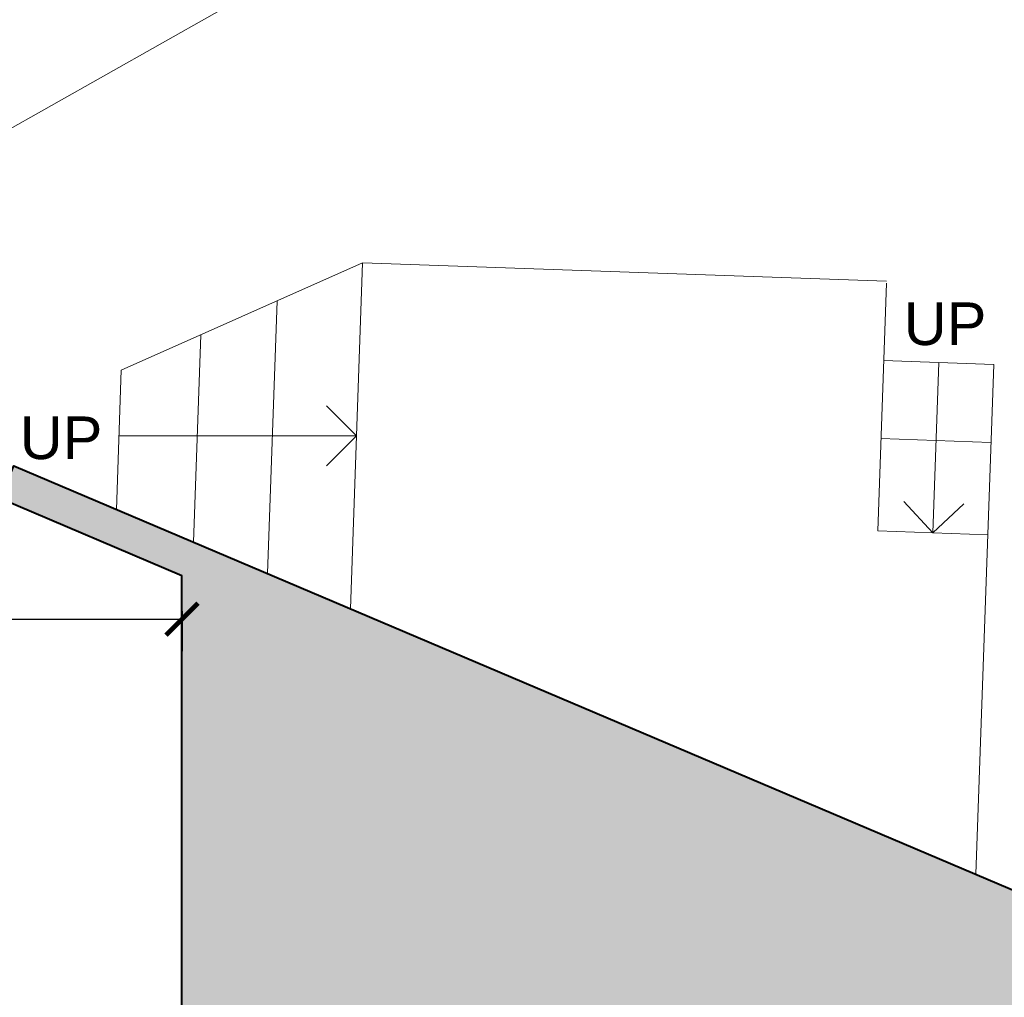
# Model space of a CAD drawing. Header units: inches. Extents: x -2078 to 109126, y -964 to 6385.
# Tile 193 of 256: x 36879 to 37017, y 3838 to 3976. Entities that reach past the tile are written whole.
import ezdxf

# ---------------------------------------------------------------- set-up
doc = ezdxf.new("R2010")
doc.units = ezdxf.units.IN
doc.header["$MEASUREMENT"] = 0
for name, color, linetype, lineweight in [('A-ANNO', 2, 'Continuous', 5), ('A-ANNO-DIMS', 1, 'Continuous', 9), ('A-STRS', 4, 'Continuous', 9), ('A-WALL', 3, 'Continuous', 40)]:
    doc.layers.add(name, color=color, linetype=linetype, lineweight=lineweight)
doc.layers.add('A-HATCH', color=9, linetype='Continuous')
doc.styles.add('Arial', font='arial.ttf')
doc.styles.add('JC', font='arial.ttf', dxfattribs={"height": 0.125})
doc.dimstyles.new('JC-DIMS', dxfattribs={"dimtxt": 0.125, "dimasz": 0.09375, "dimexe": 0.09375, "dimexo": 0.09375, "dimgap": 0.046875, "dimtad": 1, "dimdec": 1, "dimzin": 0, "dimdsep": 46, "dimlunit": 4, "dimtxsty": 'JC', "dimblk": 'ARCHTICK', "dimcen": 0.09, "dimclrd": 1, "dimclre": 1, "dimclrt": 256, "dimadec": 0, "dimazin": 0, "dimtfac": 1, "dimtdec": 1, "dimtofl": 0, "dimtmove": 1, "dimatfit": 3, "dimfxl": 1, "dimtolj": 1, "dimtzin": 0, "dimarcsym": 0})

# ---------------------------------------------------------------- blocks, each defined once
blk = doc.blocks.new('_ArchTick')
at = {"color": 0, "linetype": 'ByBlock', "const_width": 0.15}
blk.add_lwpolyline([(-0.5, -0.5), (0.5, 0.5)], dxfattribs=at)
blk = doc.blocks.new('*D1663')
at = {"layer": 'A-ANNO-DIMS', "color": 1, "lineweight": -2, "transparency": 16777216}
for p, q in [((36822.39, 3892.75), (36822.39, 3887.1)), ((36901.39, 3892.75), (36901.39, 3887.1)), ((36822.39, 3891.6), (36901.39, 3891.6))]:
    blk.add_line(p, q, dxfattribs=at)
at = {"layer": 'Defpoints', "color": 0, "transparency": 16777216}
for p in [(36822.39, 3897.25), (36901.39, 3897.25), (36901.39, 3891.6)]:
    blk.add_point(p, dxfattribs=at)
at = {"layer": 'A-ANNO-DIMS', "color": 1, "lineweight": -2, "transparency": 16777216, "xscale": 4.5, "yscale": 4.5, "zscale": 4.5, "rotation": 180}
blk.add_blockref('_ArchTick', (36822.39, 3891.6), dxfattribs=at)
at = {"layer": 'A-ANNO-DIMS', "color": 1, "lineweight": -2, "transparency": 16777216, "xscale": 4.5, "yscale": 4.5, "zscale": 4.5}
blk.add_blockref('_ArchTick', (36901.39, 3891.6), dxfattribs=at)
at = {"layer": 'A-ANNO-DIMS', "color": 2, "transparency": 16777216, "insert": (36861.89, 3896.91), "char_height": 6, "width": 0.4008, "attachment_point": 5, "style": 'JC'}
blk.add_mtext('\\A1;6\'-7"', dxfattribs=at)

msp = doc.modelspace()

# ---------------------------------------------------------------- hatches: boundary and pattern name
at = {"layer": 'A-HATCH'}
h = msp.add_hatch(color=256, dxfattribs=at)
h.dxf.hatch_style = 1
h.paths.add_polyline_path([(37259.136, 3832.388), (37259.136, 3820.388), (37179.801, 3820.388), (37179.801, 3679.388), (37262.386, 3679.388), (37262.386, 3672.388), (37009.386, 3672.388), (37009.386, 3679.388), (37019.386, 3679.388), (37019.386, 3732.388), (37024.386, 3732.388), (37024.386, 3679.388), (37173.801, 3679.388), (37173.801, 3820.388), (37024.386, 3820.388), (37024.386, 3768.388), (37019.386, 3768.388), (37019.386, 3820.388), (36906.386, 3820.388), (36906.386, 3754.388), (36857.386, 3754.388), (36857.386, 3736.388), (36849.386, 3736.388), (36849.386, 3754.388), (36787.386, 3754.388), (36787.386, 3732.388), (36782.386, 3732.388), (36782.386, 3826.388), (36859.386, 3826.388), (36859.386, 3819.388), (36787.386, 3819.388), (36787.386, 3761.388), (36901.386, 3761.388), (36901.386, 3819.388), (36895.386, 3819.388), (36895.386, 3826.388), (36901.386, 3826.388), (36901.386, 3897.703), (36875.776, 3908.574), (36877.729, 3913.177), (37068.055, 3832.388)])

# ---------------------------------------------------------------- linework, layer by layer
at = {"layer": 'A-ANNO'}
for p, q in [((37007.918, 3927.746), (37007.081, 3903.761)), ((36925.963, 3917.418), (36921.72, 3921.66)), ((36892.512, 3917.418), (36925.963, 3917.418)), ((36925.963, 3917.418), (36921.72, 3913.175)), ((37007.081, 3903.761), (37002.989, 3908.149)), ((37007.081, 3903.761), (37011.469, 3907.853))]:
    msp.add_line(p, q, dxfattribs=at)
at = {"layer": 'A-STRS', "lineweight": 9}
for p, q in [((36926.814, 3941.772), (36892.834, 3926.643)), ((36926.814, 3941.772), (36925.113, 3893.064)), ((37000.559, 3939.197), (36926.814, 3941.772)), ((37000.549, 3938.902), (36999.331, 3904.031)), ((36914.785, 3936.416), (36913.444, 3898.017)), ((36904.025, 3931.626), (36903.006, 3902.447)), ((37015.668, 3927.476), (37000.169, 3928.017)), ((37015.668, 3927.476), (37013.161, 3855.689)), ((36892.834, 3926.643), (36892.15, 3907.055)), ((37015.284, 3916.482), (36999.785, 3917.024)), ((37014.83, 3903.49), (36999.331, 3904.031))]:
    msp.add_line(p, q, dxfattribs=at)
msp.add_lwpolyline([(36804.897, 4313.416), (36936.552, 4259.413), (36936.552, 3994.163), (36829.411, 3933.687)], dxfattribs=at)
at = {"layer": 'A-WALL'}
msp.add_lwpolyline([(37019.386, 3820.388), (36906.386, 3820.388), (36906.386, 3754.388), (36857.386, 3754.388), (36857.386, 3736.388), (36849.386, 3736.388), (36849.386, 3754.388), (36787.386, 3754.388), (36787.386, 3732.388), (36782.386, 3732.388), (36782.386, 3826.388), (36859.386, 3826.388), (36859.386, 3819.388), (36787.386, 3819.388), (36787.386, 3761.388), (36901.386, 3761.388), (36901.386, 3819.388), (36895.386, 3819.388), (36895.386, 3826.388), (36901.386, 3826.388), (36901.386, 3897.703), (36875.776, 3908.574), (36877.729, 3913.177), (37068.055, 3832.388)], dxfattribs=at)

# ---------------------------------------------------------------- texts
at = {"layer": 'A-ANNO', "char_height": 6, "width": 14.342, "attachment_point": 1, "style": 'Arial'}
for insert in [(37002.999, 3936.194), (36878.538, 3920.14)]:
    msp.add_mtext('UP', dxfattribs=dict(at, insert=insert))

# ---------------------------------------------------------------- dimensions: what is measured, and where the dimension line sits
at = {"layer": 'A-ANNO-DIMS'}
dim = msp.add_linear_dim(base=(36901.386, 3891.598), p1=(36822.386, 3897.254), p2=(36901.386, 3897.254), dimstyle='JC-DIMS', override={"dimclrt": 2}, dxfattribs=at)
dim.commit()
dim.dimension.update_dxf_attribs({"geometry": '*D1663', "text_midpoint": (36861.886, 3896.911)})

doc.saveas('drawing.dxf')
